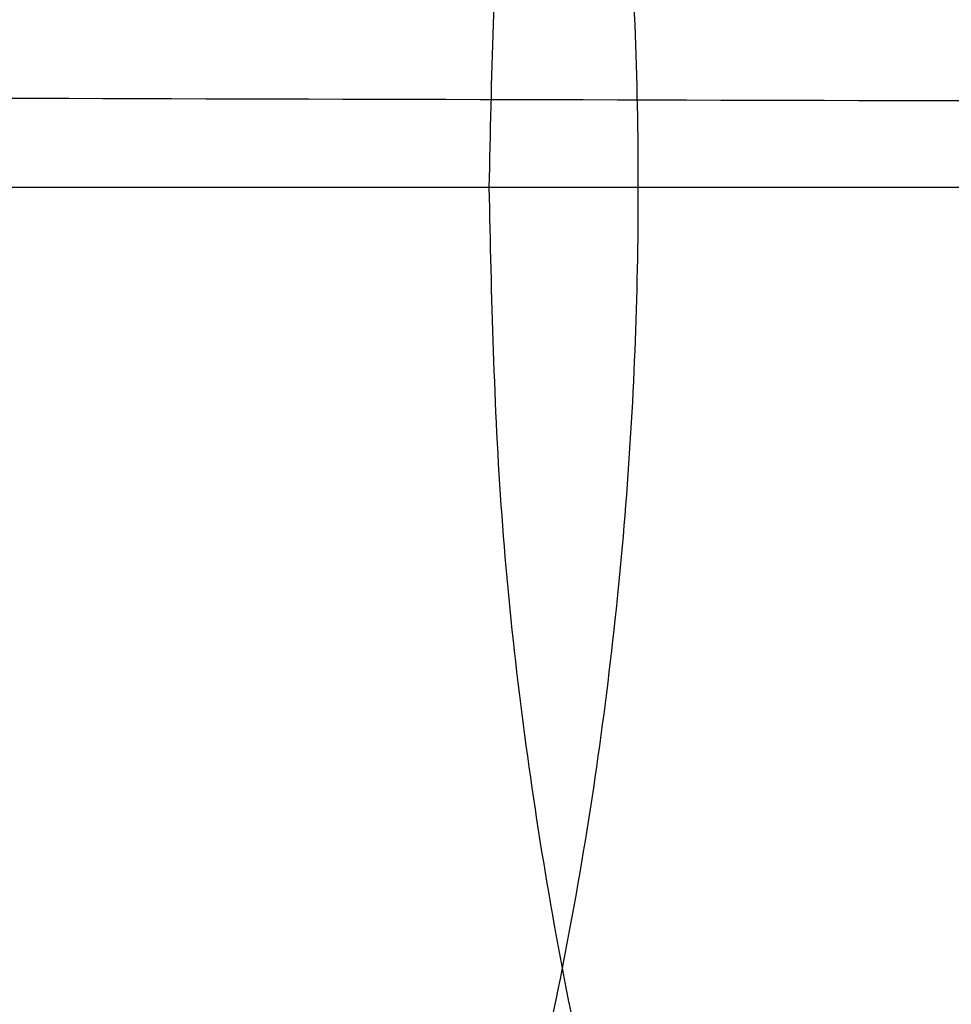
# Model space of a CAD drawing. Header units: millimetres. Extents: x 38.6 to 99.8, y -127.8 to -66.6.
# Tile 230 of 256: x 43.491 to 43.5038, y -97.1906 to -97.1771. Entities that reach past the tile are written whole.
import ezdxf

# ---------------------------------------------------------------- set-up
doc = ezdxf.new("R2010")
doc.units = ezdxf.units.MM
doc.header["$MEASUREMENT"] = 0
doc.layers.add('Malia Hocker', color=7, linetype='Continuous', true_color=0x000000)

msp = doc.modelspace()

# ---------------------------------------------------------------- linework, layer by layer
at = {"layer": 'Malia Hocker'}
for points in [[(43.409794, -97.179413, 4.954028), (43.409794, -97.129413, 4.954028), (43.454652, -97.129413, 4.976115), (43.49951, -97.129413, 4.998202), (43.49951, -97.179413, 4.998202), (43.49951, -97.229413, 4.998202), (43.454652, -97.229413, 4.976115), (43.409794, -97.229413, 4.954028), (43.409794, -97.179413, 4.954028)], [(43.497463, -97.179413, 4.80689), (43.497463, -97.129413, 4.80689), (43.540738, -97.129413, 4.831938), (43.584012, -97.129413, 4.856986), (43.584012, -97.179413, 4.856986), (43.584012, -97.229413, 4.856986), (43.540738, -97.229413, 4.831938), (43.497463, -97.229413, 4.80689), (43.497463, -97.179413, 4.80689)]]:
    msp.add_rational_spline(points, [1, 0.707106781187, 1, 0.707106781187, 1, 0.707106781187, 1, 0.707106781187, 1], degree=2, knots=[0, 0, 0, 0.785398, 0.785398, 1.570796, 1.570796, 2.356194, 2.356194, 3.141593, 3.141593, 3.141593], dxfattribs=at)
msp.add_rational_spline([(43.479535, -97.178157, 4.931801), (44.003438, -97.179539, 4.014072), (45.056806, -97.181984, 3.929731)], [1, 0.884168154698, 1], degree=2, dxfattribs=at)
for points in [[(45.049787, -97.179413, 3.880736), (44.928183, -97.179413, 3.890637), (44.683205, -97.179413, 3.932872), (44.330368, -97.179413, 4.062361), (44.003493, -97.179413, 4.256687), (43.719591, -97.179413, 4.506533), (43.545998, -97.179413, 4.727211), (43.46116, -97.179413, 4.864272), (43.432367, -97.179413, 4.913949), (43.394183, -97.179413, 4.981479), (43.26022, -97.179413, 5.226608), (43.054337, -97.179413, 5.655796), (42.81549, -97.179413, 6.258643), (42.605318, -97.179413, 6.895201), (42.420273, -97.179413, 7.561701), (42.257043, -97.179413, 8.253818), (42.112216, -97.179413, 8.967758), (41.982503, -97.179413, 9.699328), (41.864581, -97.179413, 10.44461), (41.755193, -97.179413, 11.199291), (41.665157, -97.179413, 11.856539), (41.590093, -97.179413, 12.413189), (41.461551, -97.179413, 13.37028), (41.18145, -97.179413, 15.485178), (40.762476, -97.179413, 18.759559), (40.282831, -97.179413, 22.691899), (39.826328, -97.179413, 26.627225), (39.465209, -97.179413, 29.90906), (39.22951, -97.179413, 32.141969), (39.120692, -97.179413, 33.193288), (39.026392, -97.179413, 34.114366), (38.911066, -97.179413, 35.299163), (38.82492, -97.179413, 36.486814), (38.787456, -97.179413, 37.291944), (38.772771, -97.179413, 37.72103), (38.762561, -97.179413, 38.170814), (38.756569, -97.179414, 38.629678), (38.754704, -97.179415, 39.090909), (38.75715, -97.179416, 39.552942), (38.764506, -97.179418, 40.01375), (38.777668, -97.17942, 40.469632), (38.797771, -97.179422, 40.916927), (38.826123, -97.179424, 41.351499), (38.864099, -97.179427, 41.768795), (38.897725, -97.179428, 42.04018), (38.916934, -97.179429, 42.172206)], [(45.063054, -97.179413, 3.979852), (44.947348, -97.179413, 3.988965), (44.714199, -97.179413, 4.028524), (44.378224, -97.179413, 4.150815), (44.066784, -97.179413, 4.334848), (43.796079, -97.179413, 4.571813), (43.630397, -97.179413, 4.781283), (43.549324, -97.179413, 4.911498), (43.521886, -97.179413, 4.958526), (43.484015, -97.179413, 5.02542), (43.351806, -97.179413, 5.266897), (43.148105, -97.179413, 5.690772), (42.911286, -97.179413, 6.287533), (42.702487, -97.179413, 6.91899), (42.518369, -97.179413, 7.581249), (42.355757, -97.179413, 8.26991), (42.211333, -97.179413, 8.981089), (42.08188, -97.179413, 9.710528), (41.964118, -97.179413, 10.454249), (41.854822, -97.179413, 11.207903), (41.764824, -97.179413, 11.864693), (41.689766, -97.179413, 12.421264), (41.561236, -97.179413, 13.37821), (41.28116, -97.179413, 15.492793), (40.862222, -97.179413, 18.766685), (40.382618, -97.179413, 22.698437), (39.926152, -97.179413, 26.633174), (39.56506, -97.179413, 29.914523), (39.329379, -97.179413, 32.147087), (39.220567, -97.179413, 33.19828), (39.126282, -97.179413, 34.119042), (39.011016, -97.179413, 35.302616), (38.924928, -97.179413, 36.487797), (38.88745, -97.179413, 37.290701), (38.872742, -97.179413, 37.718518), (38.862501, -97.179413, 38.16729), (38.856472, -97.179414, 38.625234), (38.854562, -97.179415, 39.085567), (38.856952, -97.179416, 39.546619), (38.864229, -97.179418, 40.00627), (38.877275, -97.17942, 40.460731), (38.897206, -97.179422, 40.906248), (38.925295, -97.179424, 41.338578), (38.962869, -97.179427, 41.753047), (38.996065, -97.179428, 42.021983), (39.014995, -97.179429, 42.152606)]]:
    msp.add_open_spline(points, degree=3, knots=[0, 0, 0, 0, 3.571401, 7.244139, 10.959035, 14.652732, 18.263992, 19.147437, 19.366876, 19.94368, 21.463892, 27.683001, 34.131585, 40.810182, 47.708912, 54.809938, 62.08941, 69.518986, 77.067021, 84.699517, 92.380894, 96.963847, 101.5468, 121.349969, 160.960163, 200.570356, 240.186301, 279.802246, 299.611886, 307.538921, 311.509824, 327.384456, 343.231687, 347.188613, 351.533532, 356.088975, 360.673796, 365.285921, 369.910662, 374.523022, 379.090004, 383.572965, 387.930035, 392.118631, 396.098104, 396.098104, 396.098104, 396.098104], dxfattribs=at)

doc.saveas('drawing.dxf')
